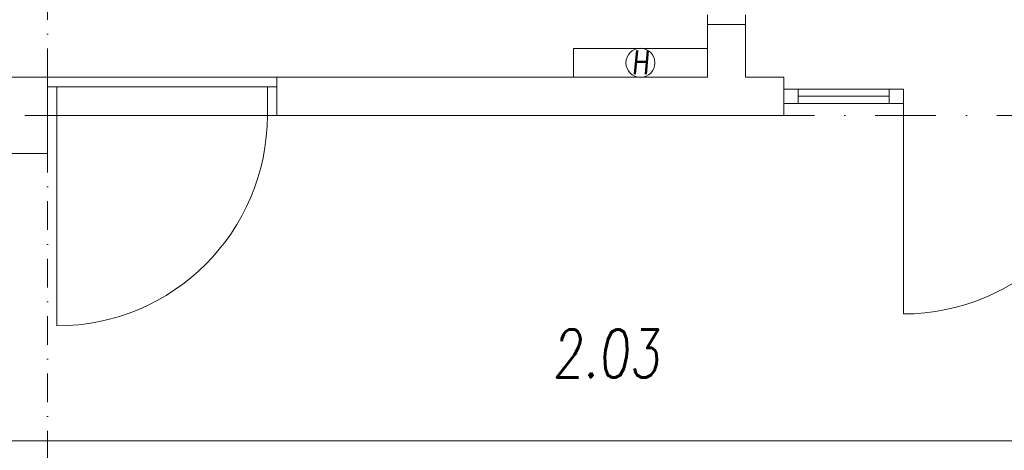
# Model space of a CAD drawing. Header units: millimetres. Extents: x 144573 to 336993, y 74252 to 247042.
# Tile 127 of 256: x 160067 to 165214, y 179905 to 182155. Entities that reach past the tile are written whole.
import ezdxf

# ---------------------------------------------------------------- set-up
doc = ezdxf.new("R2010")
doc.units = ezdxf.units.MM
doc.linetypes.add('CK_Čerchovaná 50', pattern=[6, 3, -1.5, 0, -1.5])
doc.linetypes.add('ČERCHOVANÁ', pattern=[25.4, 12.7, -6.35, 0, -6.35])
for name, color, linetype, lineweight in [('NOVA', 255, 'Continuous', 0), ('NOVÁ INTERIERY', 255, 'Continuous', 0), ('OSY', 255, 'Continuous', 0), ('POPIS2', 255, 'Continuous', 0), ('TENKA', 255, 'Continuous', 0), ('ŽB', 255, 'Continuous', 0)]:
    doc.layers.add(name, color=color, linetype=linetype, lineweight=lineweight)
doc.styles.add('CS-ROMANS', font='romans.shx', dxfattribs={"width": 0.75, "oblique": 5})

msp = doc.modelspace()

# ---------------------------------------------------------------- linework, layer by layer
at = {"layer": 'NOVA'}
for p, q in [((163661.48, 182180.258), (163661.48, 182130.258)), ((163861.48, 182180.258), (163861.48, 182130.258)), ((160211.459, 181805.308), (160211.48, 181805.308)), ((160211.48, 181805.308), (160261.48, 181805.308)), ((161361.48, 181805.308), (161411.48, 181805.308)), ((164136.48, 181792.759), (164686.48, 181792.759)), ((164611.48, 181755.259), (164136.48, 181755.259)), ((164686.48, 181717.759), (164136.48, 181717.759)), ((164686.48, 180617.759), (164686.48, 181717.759)), ((160211.459, 181655.308), (160211.48, 181655.308)), ((160211.48, 181655.308), (160261.48, 181655.308)), ((161411.48, 181655.259), (160211.48, 181655.259)), ((160261.48, 181655.308), (160261.48, 180555.308)), ((161361.48, 181655.308), (161411.48, 181655.308)), ((161122.561, 179955.259), (161922.561, 179955.259)), ((164277.561, 179955.259), (165077.561, 179955.259))]:
    msp.add_line(p, q, dxfattribs=at)
for points in [[(163661.529, 182130.258), (163861.48, 182130.258)], [(160211.48, 181855.259), (161411.48, 181855.259)], [(160211.48, 181805.308), (160211.48, 181655.308)], [(160261.48, 181805.308), (160261.48, 181655.308)], [(161361.48, 181805.308), (160261.48, 181805.308)], [(161361.48, 181805.308), (161361.48, 181655.308)], [(161411.48, 181805.308), (161411.48, 181655.308)], [(164061.48, 181717.759), (164136.48, 181717.759), (164136.48, 181792.759), (164061.48, 181792.759)], [(164611.48, 181717.759), (164686.48, 181717.759), (164686.48, 181792.759), (164611.48, 181792.759)], [(161361.48, 181655.308), (160261.48, 181655.308)], [(158838.98, 179955.259), (161122.561, 179955.259)], [(161922.561, 179955.259), (164277.561, 179955.259)], [(165077.561, 179955.259), (168208.98, 179955.259)]]:
    msp.add_lwpolyline(points, close=True, dxfattribs=at)
for centre, end in [((164686.48, 181717.759), 0), ((160261.48, 181655.308), 360)]:
    msp.add_arc(centre, 1100, 270, end, dxfattribs=at)
at = {"layer": 'NOVÁ INTERIERY', "ltscale": 15}
msp.add_lwpolyline([(162961.48, 181855.259), (163661.48, 181855.259), (163661.48, 182005.259), (162961.48, 182005.259)], close=True, dxfattribs=at)
msp.add_circle((163311.536, 181930.004), 75.94, dxfattribs=at)
at = {"layer": 'OSY', "linetype": 'ČERCHOVANÁ', "ltscale": 25}
msp.add_line((173748.036, 181655.259), (146109.064, 181655.259), dxfattribs=at)
at = {"layer": 'TENKA', "linetype": 'CK_Čerchovaná 50', "ltscale": 50}
for p, q in [((160211.48, 181855.259), (160211.48, 183055.259)), ((160211.48, 177155.259), (160211.48, 181455.259))]:
    msp.add_line(p, q, dxfattribs=at)
at = {"layer": 'ŽB'}
for p, q in [((163661.529, 182130.258), (163661.48, 181855.259)), ((163661.48, 182130.258), (163861.48, 182130.258)), ((163861.422, 182130.258), (163861.48, 181855.259)), ((157311.48, 181855.259), (160211.48, 181855.259)), ((160211.48, 181855.259), (160211.48, 181455.259)), ((160211.48, 181855.258), (160211.48, 181655.258)), ((161411.48, 181855.259), (161411.48, 181655.259)), ((161411.48, 181855.259), (163661.48, 181855.259)), ((161411.48, 181855.258), (161411.48, 181655.258)), ((161411.48, 181855.258), (161411.48, 181655.258)), ((163861.48, 181855.259), (164061.48, 181855.259)), ((164061.48, 181855.259), (164061.48, 181655.259)), ((161411.48, 181655.259), (164061.48, 181655.259)), ((159811.48, 181455.259), (160211.48, 181455.259))]:
    msp.add_line(p, q, dxfattribs=at)

# ---------------------------------------------------------------- texts
at = {"layer": 'NOVÁ INTERIERY', "ltscale": 15, "insert": (163311.123, 181932.543), "char_height": 125, "attachment_point": 5, "style": 'CS-ROMANS'}
msp.add_mtext_dynamic_manual_height_columns('H', width=141.62944, gutter_width=12.5, heights=[0], dxfattribs=at)
at = {"layer": 'POPIS2', "ltscale": 15, "style": 'CS-ROMANS', "oblique": 5, "width": 0.75}
msp.add_text('2.03', height=250, dxfattribs=at).set_placement((162851.363, 180285.728))

doc.saveas('drawing.dxf')
